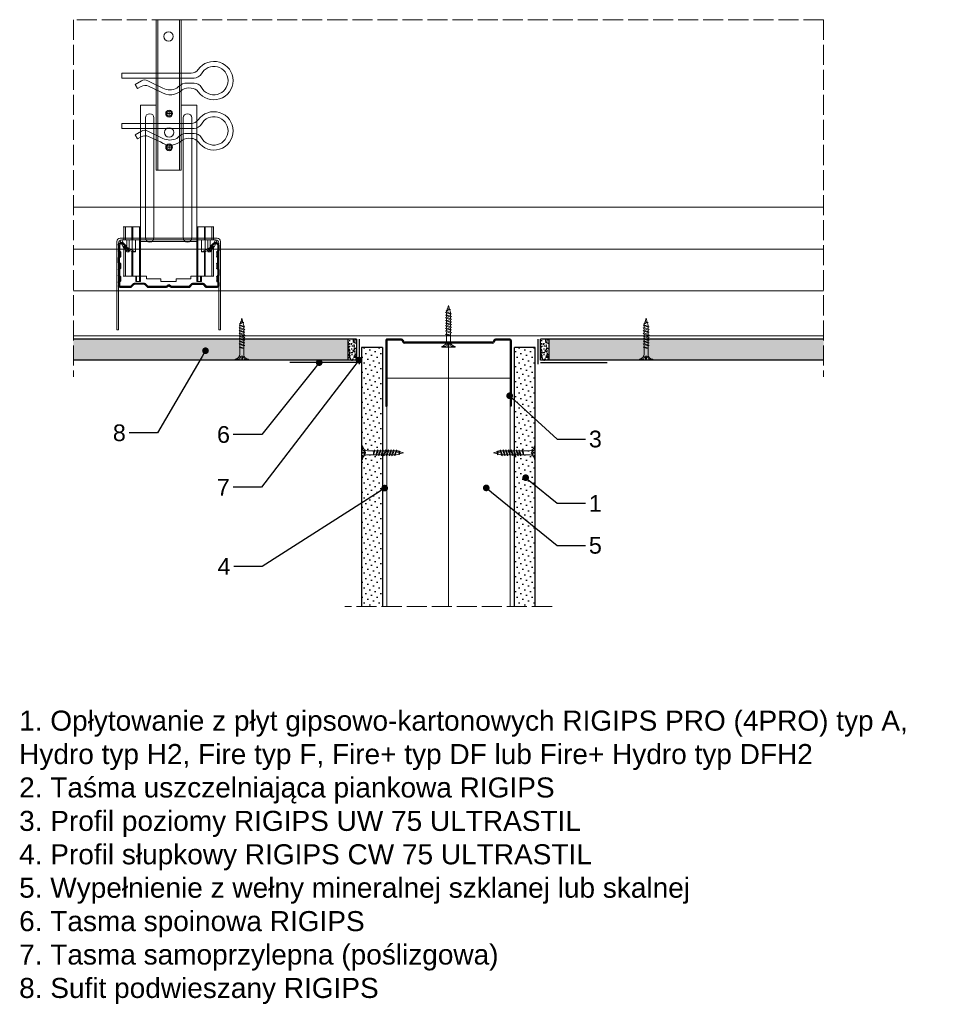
# Model space of a CAD drawing. Header units: millimetres. Extents: x -433 to 2665, y 556 to 2052.
# Tile 4 of 6: x 836 to 1387, y 1463 to 2052. Entities that reach past the tile are written whole.
import ezdxf
from ezdxf import colors
from ezdxf.entities.mleader import LeaderData, LeaderLine
from ezdxf.math import Vec2, Vec3

# ---------------------------------------------------------------- set-up
doc = ezdxf.new("R2010")
doc.units = ezdxf.units.MM
doc.linetypes.add('ACAD_ISO02W100', pattern=[15, 12, -3])
for name, color, linetype, lineweight in [('_ISOVER WELNA', 7, 'BATTING', 9), ('_RIGIPS AKCESORIA', 7, 'Continuous', 18), ('_RIGIPS G-K', 7, 'Continuous', 25), ('_RIGIPS PROFIL', 7, 'Continuous', 18), ('KRESKOWANIE', 7, 'Continuous', 9), ('PRZERYWANA', 7, 'ACAD_ISO02W100', 9)]:
    doc.layers.add(name, color=color, linetype=linetype, lineweight=lineweight)
doc.styles.get("Standard").update_dxf_attribs({"font": 'arial.ttf'})
doc.linetypes.add('BATTING', pattern='A,0.00254,-2.54,[134,ltypeshp.shx,S=2.54,R=0,X=-2.54,Y=0],-5.08,[134,ltypeshp.shx,S=2.54,R=180,X=2.54,Y=0],-2.54', length=10.16254)

# ---------------------------------------------------------------- blocks, each defined once
blk = doc.blocks.new('CD 60 ULTRASTIL')
h = blk.add_hatch()
h.set_pattern_fill('ANSI31', color=256, scale=0.3, style=0)
h.paths.add_polyline_path([(542.88, 684.5, -0.302776), (543.49, 684.5), (544.54, 683.79, 0.148069), (544.85, 683.7), (555.42, 683.7, 0.198912), (555.81, 683.86), (557.38, 685.44, -0.198912), (557.77, 685.6), (563.59, 685.6, -0.198912), (563.98, 685.44), (565.55, 683.86, 0.198912), (565.94, 683.7), (572.18, 683.7, 0.414214), (573.18, 684.7), (573.18, 686.74, 0.198912), (573.02, 687.12), (572.74, 687.4, -0.198912), (572.58, 687.79), (572.58, 689.87, -0.198912), (572.74, 690.26), (573.02, 690.54, 0.198912), (573.18, 690.93), (573.18, 694.47, 0.198912), (573.02, 694.86), (572.74, 695.14, -0.198912), (572.58, 695.53), (572.58, 697.61, -0.198912), (572.74, 698), (573.02, 698.28, 0.198912), (573.18, 698.67), (573.18, 701.47, 0.198912), (573.02, 701.86), (572.74, 702.14, -0.198912), (572.58, 702.53), (572.58, 704.61, -0.198912), (572.74, 705), (573.02, 705.28, 0.198912), (573.18, 705.67), (573.18, 708.9, 0.666128), (570.12, 710.18), (568.55, 708.63), (568.93, 708.24), (570.5, 709.79, -0.666128), (572.63, 708.9), (572.63, 705.9, -0.198912), (572.47, 705.51), (572.19, 705.23, 0.198912), (572.03, 704.84), (572.03, 702.3, 0.198912), (572.19, 701.91), (572.47, 701.63, -0.198912), (572.63, 701.25), (572.63, 698.9, -0.198912), (572.47, 698.51), (572.19, 698.23, 0.198912), (572.03, 697.84), (572.03, 695.3, 0.198912), (572.19, 694.91), (572.47, 694.63, -0.198912), (572.63, 694.25), (572.63, 691.16, -0.198912), (572.47, 690.77), (572.19, 690.49, 0.198912), (572.03, 690.1), (572.03, 687.56, 0.198912), (572.19, 687.17), (572.47, 686.9, -0.198912), (572.63, 686.51), (572.63, 684.7, -0.414214), (572.18, 684.25), (566.17, 684.25, -0.198912), (565.78, 684.41), (564.2, 685.99, 0.198912), (563.82, 686.15), (557.55, 686.15, 0.198912), (557.16, 685.99), (555.58, 684.41, -0.198912), (555.19, 684.25), (545.01, 684.25, -0.148069), (544.71, 684.34), (543.49, 685.16, 0.302776), (542.88, 685.16), (541.65, 684.34, -0.148069), (541.35, 684.25), (531.17, 684.25, -0.198912), (530.78, 684.41), (529.2, 685.99, 0.198912), (528.82, 686.15), (522.55, 686.15, 0.198912), (522.16, 685.99), (520.58, 684.41, -0.198912), (520.19, 684.25), (514.18, 684.25, -0.414214), (513.73, 684.7), (513.73, 686.51, -0.198912), (513.89, 686.9), (514.17, 687.17, 0.198912), (514.33, 687.56), (514.33, 690.1, 0.198912), (514.17, 690.49), (513.89, 690.77, -0.198912), (513.73, 691.16), (513.73, 694.25, -0.198912), (513.89, 694.63), (514.17, 694.91, 0.198912), (514.33, 695.3), (514.33, 697.84, 0.198912), (514.17, 698.23), (513.89, 698.51, -0.198912), (513.73, 698.9), (513.73, 701.25, -0.198912), (513.89, 701.63), (514.17, 701.91, 0.198912), (514.33, 702.3), (514.33, 704.84, 0.198912), (514.17, 705.23), (513.89, 705.51, -0.198912), (513.73, 705.9), (513.73, 708.9, -0.666128), (515.86, 709.79), (517.43, 708.24), (517.81, 708.63), (516.25, 710.18, 0.666128), (513.18, 708.9), (513.18, 705.67, 0.198912), (513.34, 705.28), (513.62, 705, -0.198912), (513.78, 704.61), (513.78, 702.53, -0.198912), (513.62, 702.14), (513.34, 701.86, 0.198912), (513.18, 701.47), (513.18, 698.67, 0.198912), (513.34, 698.28), (513.62, 698, -0.198912), (513.78, 697.61), (513.78, 695.53, -0.198912), (513.62, 695.14), (513.34, 694.86, 0.198912), (513.18, 694.47), (513.18, 690.93, 0.198912), (513.34, 690.54), (513.62, 690.26, -0.198912), (513.78, 689.87), (513.78, 687.79, -0.198912), (513.62, 687.4), (513.34, 687.12, 0.198912), (513.18, 686.74), (513.18, 684.7, 0.414214), (514.18, 683.7), (520.42, 683.7, 0.198912), (520.81, 683.86), (522.38, 685.44, -0.198912), (522.77, 685.6), (528.59, 685.6, -0.198912), (528.98, 685.44), (530.55, 683.86, 0.198912), (530.94, 683.7), (541.51, 683.7, 0.148069), (541.82, 683.79)])
for p, q in [((513.18, 708.9), (513.18, 705.67)), ((513.73, 708.9), (513.73, 705.9)), ((515.86, 709.79), (517.43, 708.24)), ((516.25, 710.18), (517.81, 708.63)), ((517.43, 708.24), (517.81, 708.63)), ((570.12, 710.18), (568.55, 708.63)), ((568.93, 708.24), (568.55, 708.63)), ((570.5, 709.79), (568.93, 708.24)), ((572.63, 708.9), (572.63, 705.9)), ((573.18, 708.9), (573.18, 705.67)), ((513.18, 698.67), (513.18, 701.47)), ((513.34, 705.28), (513.62, 705)), ((513.34, 701.86), (513.62, 702.14)), ((513.78, 704.61), (513.78, 702.53)), ((513.89, 705.51), (514.17, 705.23)), ((513.89, 701.63), (514.17, 701.91)), ((514.33, 704.84), (514.33, 702.3)), ((572.03, 704.84), (572.03, 702.3)), ((572.47, 705.51), (572.19, 705.23)), ((572.47, 701.63), (572.19, 701.91)), ((572.58, 704.61), (572.58, 702.53)), ((573.02, 705.28), (572.74, 705)), ((573.02, 701.86), (572.74, 702.14)), ((573.18, 698.67), (573.18, 701.47)), ((513.34, 698.28), (513.62, 698)), ((513.73, 698.9), (513.73, 701.25)), ((513.78, 697.61), (513.78, 695.53)), ((513.89, 698.51), (514.17, 698.23)), ((514.33, 697.84), (514.33, 695.3)), ((572.03, 697.84), (572.03, 695.3)), ((572.47, 698.51), (572.19, 698.23)), ((572.58, 697.61), (572.58, 695.53)), ((572.63, 698.9), (572.63, 701.25)), ((573.02, 698.28), (572.74, 698)), ((513.18, 694.47), (513.18, 690.93)), ((513.34, 694.86), (513.62, 695.14)), ((513.34, 690.54), (513.62, 690.26)), ((513.73, 694.25), (513.73, 691.16)), ((513.78, 689.87), (513.78, 687.79)), ((513.89, 694.63), (514.17, 694.91)), ((513.89, 690.77), (514.17, 690.49)), ((514.33, 690.1), (514.33, 687.56)), ((572.03, 690.1), (572.03, 687.56)), ((572.47, 694.63), (572.19, 694.91)), ((572.47, 690.77), (572.19, 690.49)), ((572.58, 689.87), (572.58, 687.79)), ((572.63, 694.25), (572.63, 691.16)), ((573.02, 694.86), (572.74, 695.14)), ((573.02, 690.54), (572.74, 690.26)), ((573.18, 694.47), (573.18, 690.93)), ((513.18, 686.74), (513.18, 684.7)), ((513.34, 687.12), (513.62, 687.4)), ((513.73, 686.51), (513.73, 684.7)), ((513.89, 686.9), (514.17, 687.17)), ((514.18, 684.25), (520.19, 684.25)), ((520.58, 684.41), (522.16, 685.99)), ((520.81, 683.86), (522.38, 685.44)), ((522.55, 686.15), (528.82, 686.15)), ((528.59, 685.6), (522.77, 685.6)), ((530.55, 683.86), (528.98, 685.44)), ((530.78, 684.41), (529.2, 685.99)), ((531.17, 684.25), (541.35, 684.25)), ((541.65, 684.34), (542.88, 685.16)), ((541.82, 683.79), (542.88, 684.5)), ((544.71, 684.34), (543.49, 685.16)), ((544.54, 683.79), (543.49, 684.5)), ((545.01, 684.25), (555.19, 684.25)), ((555.58, 684.41), (557.16, 685.99)), ((555.81, 683.86), (557.38, 685.44)), ((557.55, 686.15), (563.82, 686.15)), ((557.77, 685.6), (563.59, 685.6)), ((565.55, 683.86), (563.98, 685.44)), ((565.78, 684.41), (564.2, 685.99)), ((566.17, 684.25), (572.18, 684.25)), ((572.47, 686.9), (572.19, 687.17)), ((572.63, 686.51), (572.63, 684.7)), ((573.02, 687.12), (572.74, 687.4)), ((573.18, 686.74), (573.18, 684.7)), ((514.18, 683.7), (520.42, 683.7)), ((530.94, 683.7), (541.51, 683.7)), ((544.85, 683.7), (555.42, 683.7)), ((565.94, 683.7), (572.18, 683.7))]:
    blk.add_line(p, q)
for centre, radius, start, end in [((514.98, 708.9), 1.8, 45.32514, 180), ((514.98, 708.9), 1.25, 45.32514, 180), ((571.38, 708.9), 1.8, 360, 134.67486), ((571.38, 708.9), 1.25, 360, 134.67486), ((513.73, 705.67), 0.55, 180, 225), ((513.73, 701.47), 0.55, 135, 180), ((513.23, 704.61), 0.55, 0, 45), ((513.23, 702.53), 0.55, 315, 0), ((514.28, 705.9), 0.55, 180, 225), ((514.28, 701.25), 0.55, 135, 180), ((513.78, 704.84), 0.55, 0, 45), ((513.78, 702.3), 0.55, 315, 0), ((572.58, 704.84), 0.55, 135, 180), ((572.58, 702.3), 0.55, 180, 225), ((572.08, 705.9), 0.55, 315, 0), ((572.08, 701.25), 0.55, 0, 45), ((573.13, 704.61), 0.55, 135, 180), ((573.13, 702.53), 0.55, 180, 225), ((572.63, 705.67), 0.55, 315, 0), ((572.63, 701.47), 0.55, 0, 45), ((513.73, 698.67), 0.55, 180, 225), ((513.23, 697.61), 0.55, 360, 45), ((514.28, 698.9), 0.55, 180, 225), ((513.78, 697.84), 0.55, 0, 45), ((572.58, 697.84), 0.55, 135, 180), ((572.08, 698.9), 0.55, 315, 0), ((573.13, 697.61), 0.55, 135, 180), ((572.63, 698.67), 0.55, 315, 0), ((513.73, 694.47), 0.55, 135, 180), ((513.73, 690.93), 0.55, 180, 225), ((513.23, 695.53), 0.55, 315, 0), ((513.23, 689.87), 0.55, 0, 45), ((514.28, 694.25), 0.55, 135, 180), ((514.28, 691.16), 0.55, 180, 225), ((513.78, 695.3), 0.55, 315, 0), ((513.78, 690.1), 0.55, 360, 45), ((572.58, 695.3), 0.55, 180, 225), ((572.58, 690.1), 0.55, 135, 180), ((572.08, 694.25), 0.55, 0, 45), ((572.08, 691.16), 0.55, 315, 0), ((573.13, 695.53), 0.55, 180, 225), ((573.13, 689.87), 0.55, 135, 180), ((572.63, 694.47), 0.55, 0, 45), ((572.63, 690.93), 0.55, 315, 0), ((513.73, 686.74), 0.55, 135, 180), ((514.18, 684.7), 1, 180, 270), ((513.23, 687.79), 0.55, 315, 0), ((514.28, 686.51), 0.55, 135, 180), ((514.18, 684.7), 0.45, 180, 270), ((513.78, 687.56), 0.55, 315, 360), ((520.19, 684.8), 0.55, 270, 315), ((520.42, 684.25), 0.55, 270, 315), ((522.55, 685.6), 0.55, 90, 135), ((522.77, 685.05), 0.55, 90, 135), ((528.59, 685.05), 0.55, 45, 90), ((528.82, 685.6), 0.55, 45, 90), ((530.94, 684.25), 0.55, 225, 270), ((531.17, 684.8), 0.55, 225, 270), ((541.35, 684.8), 0.55, 270, 303.69007), ((541.51, 684.25), 0.55, 270, 303.69007), ((543.18, 684.7), 0.55, 56.30993, 123.69007), ((543.18, 684.04), 0.55, 56.30993, 123.69007), ((544.85, 684.25), 0.55, 236.30993, 270), ((545.01, 684.8), 0.55, 236.30993, 270), ((555.19, 684.8), 0.55, 270, 315), ((555.42, 684.25), 0.55, 270, 315), ((557.55, 685.6), 0.55, 90, 135), ((557.77, 685.05), 0.55, 90, 135), ((563.59, 685.05), 0.55, 45, 90), ((563.82, 685.6), 0.55, 45, 90), ((565.94, 684.25), 0.55, 225, 270), ((566.17, 684.8), 0.55, 225, 270), ((572.58, 687.56), 0.55, 180, 225), ((572.18, 684.7), 1, 270, 0), ((572.18, 684.7), 1, 270, 360), ((572.18, 684.7), 0.45, 270, 360), ((572.08, 686.51), 0.55, 360, 45), ((573.13, 687.79), 0.55, 180, 225), ((572.63, 686.74), 0.55, 360, 45)]:
    blk.add_arc(centre, radius, start, end)
blk = doc.blocks.new('wieszak noniuszowy widok')
for p, q in [((367.75, 93.63), (382.75, 93.63)), ((367.75, 3.63), (367.75, 93.63)), ((368.75, 3.63), (368.75, 93.63)), ((381.75, 3.63), (381.75, 93.63)), ((382.75, 3.63), (382.75, 93.63)), ((367.75, 42.47), (358.34, 42.47)), ((358.34, -30.29), (358.34, 42.47)), ((392.15, 42.47), (382.75, 42.47)), ((392.15, 42.47), (392.15, -30.29)), ((392.15, 42.47), (392.15, -30.29)), ((372.87, 37.38), (376.99, 37.38)), ((374.93, 39.42), (374.93, 35.32)), ((361.34, -36.95), (361.34, 34.79)), ((361.34, 34.79), (361.34, -36.95)), ((366.47, 34.79), (366.47, -36.95)), ((366.47, -36.95), (366.47, 34.79)), ((384.02, -36.95), (384.02, 34.79)), ((384.02, 34.79), (384.02, -36.95)), ((389.14, 34.79), (389.14, -36.95)), ((389.14, 34.79), (389.14, -36.95)), ((374.93, 19.27), (374.93, 15.17)), ((372.87, 17.23), (376.99, 17.23)), ((367.75, 3.63), (382.75, 3.63)), ((348.22, -30.29), (358.37, -30.29)), ((348.44, -30.29), (348.44, -38.17)), ((349.43, -30.29), (349.43, -38.17)), ((353.28, -30.29), (353.28, -38.17)), ((353.8, -30.29), (353.8, -38.17)), ((357.85, -30.29), (357.85, -63.08)), ((358.37, -30.29), (358.37, -63.08)), ((392.13, -30.29), (392.13, -63.08)), ((392.15, -30.29), (392.15, -60.01)), ((392.15, -30.29), (392.15, -60.01)), ((402.37, -30.29), (392.16, -30.29)), ((392.64, -30.29), (392.64, -63.08)), ((396.7, -30.29), (396.7, -38.17)), ((397.21, -30.29), (397.21, -38.17)), ((401.07, -30.29), (401.07, -38.17)), ((402.06, -30.29), (402.06, -38.17)), ((348.13, -38.17), (355.47, -38.17)), ((350.32, -38.17), (350.32, -45.34)), ((351.68, -45.34), (351.68, -38.17)), ((353.44, -45.34), (353.44, -38.17)), ((355.47, -38.17), (355.47, -45.34)), ((395.03, -45.34), (395.03, -38.17)), ((395.03, -38.17), (402.39, -38.17)), ((397.05, -38.17), (397.05, -45.34)), ((398.82, -38.17), (398.82, -45.34)), ((400.18, -45.34), (400.18, -38.17)), ((348.11, -42.32), (348.14, -42.29)), ((348.11, -42.37), (348.11, -42.32)), ((348.12, -42.43), (348.11, -42.37)), ((348.15, -42.51), (348.12, -42.43)), ((348.14, -42.29), (348.17, -42.28)), ((348.19, -42.61), (348.15, -42.51)), ((348.17, -42.28), (348.23, -42.28)), ((349.22, -42.28), (348.19, -42.28)), ((348.26, -42.72), (348.19, -42.61)), ((348.23, -42.28), (348.31, -42.3)), ((348.34, -42.84), (348.26, -42.72)), ((348.31, -42.3), (348.41, -42.34)), ((348.45, -43), (348.34, -42.84)), ((348.41, -42.34), (348.53, -42.39)), ((348.44, -42.99), (348.44, -60.01)), ((348.58, -43.18), (348.45, -43)), ((349.57, -43.07), (348.5, -43.07)), ((348.53, -42.39), (348.66, -42.46)), ((348.72, -43.37), (348.58, -43.18)), ((348.66, -42.46), (348.81, -42.54)), ((348.89, -43.59), (348.72, -43.37)), ((348.81, -42.54), (348.96, -42.63)), ((349.08, -43.83), (348.89, -43.59)), ((348.96, -42.63), (349.14, -42.73)), ((349.28, -44.08), (349.08, -43.83)), ((349.15, -42.29), (349.13, -42.32)), ((349.13, -42.32), (349.13, -42.36)), ((349.13, -42.36), (349.14, -42.41)), ((349.14, -42.41), (349.16, -42.47)), ((349.14, -42.73), (349.38, -42.88)), ((349.18, -42.28), (349.15, -42.29)), ((349.16, -42.47), (349.19, -42.54)), ((349.22, -42.28), (349.18, -42.28)), ((349.19, -42.54), (349.24, -42.62)), ((349.28, -42.28), (349.22, -42.28)), ((349.24, -42.62), (349.3, -42.71)), ((349.34, -42.29), (349.28, -42.28)), ((349.49, -44.34), (349.28, -44.08)), ((349.3, -42.71), (349.44, -42.91)), ((349.43, -42.32), (349.34, -42.29)), ((349.38, -42.88), (349.66, -43.05)), ((349.52, -42.35), (349.43, -42.32)), ((349.43, -42.9), (349.43, -60.01)), ((349.44, -42.91), (349.55, -43.05)), ((349.72, -44.62), (349.49, -44.34)), ((349.62, -42.4), (349.52, -42.35)), ((349.55, -43.05), (349.68, -43.2)), ((349.74, -42.46), (349.62, -42.4)), ((349.66, -43.05), (349.96, -43.25)), ((350.92, -43.07), (349.68, -43.07)), ((349.68, -43.2), (349.82, -43.37)), ((350.01, -44.98), (349.72, -44.62)), ((349.88, -42.52), (349.74, -42.46)), ((349.82, -43.37), (349.98, -43.56)), ((350.03, -42.6), (349.88, -42.52)), ((349.96, -43.25), (350.28, -43.46)), ((349.98, -43.56), (350.15, -43.76)), ((350.32, -45.34), (350.01, -44.98)), ((350.2, -42.69), (350.03, -42.6)), ((350.15, -43.76), (350.34, -43.96)), ((350.38, -42.79), (350.2, -42.69)), ((350.28, -43.46), (350.63, -43.68)), ((351.68, -45.34), (350.32, -45.34)), ((350.34, -43.96), (350.54, -44.17)), ((350.58, -42.89), (350.38, -42.79)), ((350.54, -44.17), (350.75, -44.4)), ((350.78, -43), (350.58, -42.89)), ((350.63, -43.68), (350.99, -43.91)), ((350.75, -44.4), (350.97, -44.63)), ((351, -43.12), (350.78, -43)), ((350.97, -44.63), (351.19, -44.86)), ((350.99, -43.91), (351.36, -44.14)), ((351.23, -43.25), (351, -43.12)), ((351.19, -44.86), (351.43, -45.11)), ((351.48, -43.37), (351.23, -43.25)), ((351.36, -44.14), (351.74, -44.37)), ((351.43, -45.11), (351.68, -45.34)), ((351.99, -43.64), (351.48, -43.37)), ((351.74, -44.37), (352.07, -44.57)), ((352.52, -43.92), (351.99, -43.64)), ((352.07, -44.57), (352.41, -44.78)), ((352.41, -44.78), (352.77, -44.98)), ((353.08, -44.19), (352.52, -43.92)), ((352.77, -44.98), (353.14, -45.18)), ((353.43, -44.35), (353.08, -44.19)), ((353.14, -45.18), (353.28, -45.26)), ((353.28, -45.26), (353.36, -45.3)), ((353.28, -45.26), (353.28, -60.01)), ((353.36, -45.3), (353.44, -45.34)), ((353.8, -44.52), (353.43, -44.35)), ((355.47, -45.34), (353.44, -45.34)), ((354.66, -44.92), (353.8, -44.52)), ((353.8, -44.52), (353.8, -60.01)), ((355.47, -45.34), (354.66, -44.92)), ((395.84, -44.92), (395.03, -45.34)), ((395.03, -45.34), (397.05, -45.34)), ((396.7, -44.52), (395.84, -44.92)), ((397.07, -44.35), (396.7, -44.52)), ((396.7, -44.52), (396.7, -60.01)), ((397.05, -45.34), (397.13, -45.3)), ((397.42, -44.19), (397.07, -44.35)), ((397.13, -45.3), (397.21, -45.26)), ((397.21, -45.26), (397.36, -45.18)), ((397.21, -45.26), (397.21, -60.01)), ((397.36, -45.18), (397.73, -44.98)), ((397.98, -43.92), (397.42, -44.19)), ((397.73, -44.98), (398.09, -44.78)), ((398.51, -43.64), (397.98, -43.92)), ((398.09, -44.78), (398.43, -44.57)), ((398.43, -44.57), (398.76, -44.37)), ((399.02, -43.37), (398.51, -43.64)), ((398.76, -44.37), (399.13, -44.14)), ((398.82, -45.34), (399.07, -45.11)), ((398.82, -45.34), (400.18, -45.34)), ((399.26, -43.25), (399.02, -43.37)), ((399.07, -45.11), (399.3, -44.86)), ((399.13, -44.14), (399.51, -43.91)), ((399.49, -43.12), (399.26, -43.25)), ((399.3, -44.86), (399.53, -44.63)), ((399.71, -43), (399.49, -43.12)), ((399.51, -43.91), (399.87, -43.68)), ((399.53, -44.63), (399.74, -44.4)), ((399.58, -43.07), (400.82, -43.07)), ((399.92, -42.89), (399.71, -43)), ((399.74, -44.4), (399.96, -44.17)), ((399.87, -43.68), (400.21, -43.46)), ((400.12, -42.79), (399.92, -42.89)), ((399.96, -44.17), (400.16, -43.96)), ((400.3, -42.69), (400.12, -42.79)), ((400.16, -43.96), (400.35, -43.76)), ((400.49, -44.98), (400.18, -45.34)), ((400.21, -43.46), (400.54, -43.25)), ((400.46, -42.6), (400.3, -42.69)), ((400.35, -43.76), (400.52, -43.56)), ((400.62, -42.52), (400.46, -42.6)), ((400.78, -44.62), (400.49, -44.98)), ((400.52, -43.56), (400.68, -43.37)), ((400.54, -43.25), (400.84, -43.05)), ((400.76, -42.46), (400.62, -42.52)), ((400.68, -43.37), (400.82, -43.2)), ((400.88, -42.4), (400.76, -42.46)), ((401.01, -44.34), (400.78, -44.62)), ((400.82, -43.2), (400.95, -43.05)), ((400.84, -43.05), (401.12, -42.88)), ((400.98, -42.35), (400.88, -42.4)), ((400.93, -43.07), (402, -43.07)), ((400.95, -43.05), (401.06, -42.91)), ((401.07, -42.32), (400.98, -42.35)), ((401.22, -44.08), (401.01, -44.34)), ((401.06, -42.91), (401.2, -42.71)), ((401.15, -42.29), (401.07, -42.32)), ((401.07, -42.9), (401.07, -60.01)), ((401.12, -42.88), (401.36, -42.73)), ((401.22, -42.28), (401.15, -42.29)), ((401.2, -42.71), (401.26, -42.62)), ((401.27, -42.28), (401.22, -42.28)), ((401.42, -43.83), (401.22, -44.08)), ((401.26, -42.62), (401.3, -42.54)), ((401.32, -42.28), (401.27, -42.28)), ((401.27, -42.28), (402.31, -42.28)), ((401.3, -42.54), (401.34, -42.47)), ((401.35, -42.29), (401.32, -42.28)), ((401.34, -42.47), (401.36, -42.41)), ((401.36, -42.32), (401.35, -42.29)), ((401.37, -42.36), (401.36, -42.32)), ((401.36, -42.41), (401.37, -42.36)), ((401.36, -42.73), (401.54, -42.63)), ((401.61, -43.59), (401.42, -43.83)), ((401.54, -42.63), (401.69, -42.54)), ((401.77, -43.37), (401.61, -43.59)), ((401.69, -42.54), (401.84, -42.46)), ((401.92, -43.18), (401.77, -43.37)), ((401.84, -42.46), (401.97, -42.39)), ((402.05, -43), (401.92, -43.18)), ((401.97, -42.39), (402.09, -42.34)), ((402.16, -42.84), (402.05, -43)), ((402.06, -42.99), (402.06, -60.01)), ((402.09, -42.34), (402.18, -42.3)), ((402.24, -42.72), (402.16, -42.84)), ((402.18, -42.3), (402.26, -42.28)), ((402.3, -42.61), (402.24, -42.72)), ((402.26, -42.28), (402.33, -42.28)), ((402.35, -42.51), (402.3, -42.61)), ((402.33, -42.28), (402.36, -42.29)), ((402.38, -42.43), (402.35, -42.51)), ((402.36, -42.29), (402.39, -42.32)), ((402.39, -42.37), (402.38, -42.43)), ((402.39, -42.32), (402.39, -42.37)), ((348.11, -60.01), (361.93, -60.01)), ((355.57, -63.08), (355.57, -60.01)), ((357.85, -63.08), (355.57, -63.08)), ((356.08, -63.08), (355.57, -63.08)), ((356.08, -60.01), (356.08, -63.08)), ((356.08, -63.08), (358.37, -63.08)), ((358.37, -63.08), (357.85, -63.08)), ((361.93, -60.01), (361.93, -61.55)), ((361.93, -60.01), (361.93, -61.55)), ((370.64, -61.55), (361.93, -61.55)), ((370.64, -61.55), (370.64, -63.08)), ((370.64, -61.55), (370.64, -63.08)), ((379.86, -63.08), (370.64, -63.08)), ((370.64, -63.08), (379.86, -63.08)), ((388.57, -61.55), (379.86, -61.55)), ((379.86, -61.55), (379.86, -63.08)), ((379.86, -61.55), (379.86, -63.08)), ((388.57, -60.01), (388.57, -61.55)), ((402.39, -60.01), (388.57, -60.01)), ((388.57, -60.01), (388.57, -61.55)), ((392.13, -63.08), (394.42, -63.08)), ((392.64, -63.08), (392.13, -63.08)), ((394.93, -63.08), (392.64, -63.08)), ((394.42, -63.08), (394.42, -60.01)), ((394.93, -63.08), (394.42, -63.08)), ((394.93, -60.01), (394.93, -63.08))]:
    blk.add_line(p, q)
for centre, radius in [((375.25, 83.63), 2.81), ((374.93, 37.38), 2.06), ((374.93, 37.38), 1.46), ((374.93, 26.11), 2.81), ((374.93, 17.23), 2.06), ((374.93, 17.23), 1.46)]:
    blk.add_circle(centre, radius)
for centre, start, end in [((363.91, 34.79), 0, 180), ((386.58, 34.79), 0, 180), ((363.91, -36.95), 180, 0), ((386.58, -36.95), 180, 0)]:
    blk.add_arc(centre, 2.56, start, end)
blk = doc.blocks.new('klamra')
at = {"layer": '_RIGIPS AKCESORIA'}
for p, q in [((6828.19, 2764.92), (6828.19, 2806.53)), ((6831.19, 2764.92), (6831.19, 2808.19)), ((6834.19, 2802.92), (6834.19, 2808.19)), ((6832.87, 2780.55), (6837.19, 2789.57)), ((6839.31, 2788.09), (6836.06, 2780.95)), ((6832.86, 2776.63), (6835, 2772.92)), ((6836.19, 2776.54), (6837.38, 2774.29)), ((6835, 2772.92), (6837.38, 2774.29)), ((6831.19, 2764.92), (6828.19, 2764.92))]:
    blk.add_line(p, q, dxfattribs=at)
for centre, radius, start, end in [((6832.69, 2820.02), 11.5, 305.1527, 234.8473), ((6832.69, 2820.02), 8.5, 298.7822, 241.2178), ((6826.19, 2808.19), 5, 0, 61.2178), ((6839.19, 2808.19), 5, 118.7822, 180), ((6823.19, 2806.53), 5, 0, 54.8473), ((6845.23, 2805.18), 8.16, 170.44363, 210.28469), ((6842.19, 2806.53), 5, 125.1527, 180), ((6843.93, 2805.32), 10.09, 195.26529, 228.13081), ((6831.19, 2793.92), 10, 324.31316, 45.573), ((6829.23, 2793.69), 8.97, 332.63871, 27.36129), ((6835.87, 2778.58), 3.59, 146.84138, 212.97155), ((6840.61, 2778.88), 5, 155.51094, 207.86223)]:
    blk.add_arc(centre, radius, start, end, dxfattribs=at)
blk = doc.blocks.new('TN 25')
at = {"layer": '_RIGIPS AKCESORIA'}
for p, q in [((0, -0.84), (0, 7.16)), ((0, 7.16), (0.46, 7.16)), ((0.46, 7.16), (0.46, 4.78)), ((0.46, 4.78), (0, 4.78)), ((0, 3.5), (1.77, 3.5)), ((0, 2.83), (1.77, 2.83)), ((0.46, 1.64), (0, 1.64)), ((0.46, -0.84), (0.46, 1.64)), ((1.77, 3.5), (1.77, 4.2)), ((1.77, 2.83), (1.77, 2.18)), ((3.02, 4.46), (8.47, 4.46)), ((7.49, 2.01), (3.55, 2.01)), ((7.12, 4.46), (7.12, 3.18)), ((8.03, 2.01), (7.12, 4.46)), ((7.12, 3.18), (7.65, 1.53)), ((7.65, 1.53), (8.03, 2.01)), ((9.41, 2.01), (8.03, 2.01)), ((8.47, 4.46), (8.79, 5)), ((9.61, 1.51), (8.47, 4.46)), ((8.79, 5), (9.93, 2.01)), ((9, 4.46), (10.1, 4.46)), ((9.93, 2.01), (9.61, 1.51)), ((11.04, 2.01), (9.93, 2.01)), ((10.1, 4.46), (10.41, 5)), ((11.23, 1.51), (10.1, 4.46)), ((10.41, 5), (11.56, 2.01)), ((10.62, 4.46), (11.67, 4.46)), ((11.56, 2.01), (11.23, 1.51)), ((12.61, 2.01), (11.56, 2.01)), ((11.67, 4.46), (11.99, 5)), ((12.81, 1.51), (11.67, 4.46)), ((11.99, 5), (13.14, 2.01)), ((12.2, 4.46), (13.21, 4.46)), ((13.14, 2.01), (12.81, 1.51)), ((14.15, 2.01), (13.14, 2.01)), ((13.21, 4.46), (13.52, 5)), ((14.34, 1.51), (13.21, 4.46)), ((13.52, 5), (14.67, 2.01)), ((13.73, 4.46), (14.8, 4.46)), ((14.67, 2.01), (14.34, 1.51)), ((15.74, 2.01), (14.67, 2.01)), ((14.8, 4.46), (15.12, 5)), ((15.94, 1.51), (14.8, 4.46)), ((15.12, 5), (16.26, 2.01)), ((15.33, 4.46), (16.42, 4.46)), ((16.26, 2.01), (15.94, 1.51)), ((17.36, 2.01), (16.26, 2.01)), ((16.42, 4.46), (16.73, 5)), ((17.55, 1.51), (16.42, 4.46)), ((16.73, 5), (17.88, 2.01)), ((16.94, 4.46), (17.99, 4.46)), ((17.88, 2.01), (17.55, 1.51)), ((18.93, 2.01), (17.88, 2.01)), ((17.99, 4.46), (18.31, 5)), ((19.13, 1.51), (17.99, 4.46)), ((18.31, 5), (19.45, 2.01)), ((18.52, 4.46), (19.68, 4.46)), ((19.45, 2.01), (19.13, 1.51)), ((19.45, 2.01), (20.62, 2.01)), ((19.68, 4.46), (20, 5)), ((20.82, 1.51), (19.68, 4.46)), ((20, 5), (21.14, 2.01)), ((20.21, 4.46), (20.7, 4.46)), ((20.7, 4.46), (22.28, 3.98)), ((21.14, 2.01), (20.82, 1.51)), ((21.14, 2.01), (21.81, 2.12)), ((21.85, 1.83), (21.67, 3.28)), ((21.67, 3.28), (22.14, 2.4)), ((22.14, 2.4), (21.85, 1.83)), ((22.7, 2.36), (22.14, 2.4)), ((22.28, 3.98), (22.56, 4.37)), ((22.7, 2.36), (22.28, 3.98)), ((22.56, 4.37), (23.03, 2.71)), ((23.03, 2.71), (22.7, 2.36)), ((22.71, 3.85), (25, 3.24)), ((25, 3.24), (23.03, 2.71)), ((0, -0.84), (0.46, -0.84))]:
    blk.add_line(p, q, dxfattribs=at)
for centre, major_axis, ratio, start_param, end_param in [((3.09, 7.67), (0.17, 3.2), 0.826134, 1.773653, 3.180586), ((-0.04, 0.9), (0, 3.93), 0.848176, -0.720942, -0.151112), ((3.37, -1.57), (0.28, 3.57), 0.832181, 0.035984, 1.430787), ((-2.73, 15.91), (0, 14.76), 0.848176, 3.399396, 3.475072), ((0.59, 4.62), (0, 2.81), 0.848176, 3.475072, 3.862535), ((1.66, 3.18), (0, 0.895), 0.848176, -1.552777, -0.720942), ((1.66, 3.18), (0, 0.895), 0.848176, 3.862535, 4.730408)]:
    blk.add_ellipse(centre, major_axis=major_axis, ratio=ratio, start_param=start_param, end_param=end_param, dxfattribs=at)
blk = doc.blocks.new('Lacznik krzyzowy (widok1)')
at = {"layer": '_RIGIPS AKCESORIA', "extrusion": (0, 0, -1)}
for p, q in [((0, 36.5), (0, 89.5)), ((1, 88.5), (1, 36.5)), ((2, 91.5), (60, 91.5)), ((2.08, 90.11), (3, 90.5)), ((3.61, 86.42), (2.08, 90.11)), ((3, 90.5), (4.53, 86.8)), ((14, 89.5, 30), (14, 90.5, 30)), ((48, 89.5, 30), (14, 89.5, 30)), ((48, 90.5, 30), (48, 89.5, 30)), ((57.47, 86.8), (59, 90.5)), ((59.92, 90.11), (58.39, 86.42)), ((59, 90.5), (59.92, 90.11)), ((61, 36.5), (61, 88.5)), ((62, 89.5), (62, 36.5)), ((4.53, 86.8), (3.61, 86.42)), ((58.39, 86.42), (57.47, 86.8)), ((1, 36.5), (0, 36.5)), ((62, 36.5), (61, 36.5))]:
    blk.add_line(p, q, dxfattribs=at)
at = {"layer": '_RIGIPS AKCESORIA'}
blk.add_line((59, 90.5), (3, 90.5), dxfattribs=at)
at = {"layer": '_RIGIPS AKCESORIA', "extrusion": (0, 0, -1)}
for centre, start, end in [((-2, 89.5), 0, 90), ((-3, 88.5), 0, 90), ((-3, 88.5), 0, 90), ((-59, 88.5), 90, 180), ((-59, 88.5), 90, 180), ((-60, 89.5), 90, 180)]:
    blk.add_arc(centre, 2, start, end, dxfattribs=at)
blk = doc.blocks.new('UW 75 ULTRASTIL')
h = blk.add_hatch()
h.set_pattern_fill('ANSI31', color=256, scale=0.5, style=0)
h.paths.add_polyline_path([(-11.93, 0.56), (-11.6, 1.24, -0.286951), (-10.7, 1.8), (10.18, 1.8), (41.3, 1.8, -0.286951), (42.2, 1.24), (42.53, 0.56, 0.286951), (43.43, 0), (52, 0, 0.414214), (52.8, 0.8), (52.8, 40), (52.25, 40), (52.25, 0.8, -0.414214), (52, 0.55), (43.77, 0.55, -0.286951), (42.87, 1.11), (42.54, 1.79, 0.286951), (41.64, 2.35), (-11.04, 2.35, 0.286951), (-11.94, 1.79), (-12.27, 1.11, -0.286951), (-13.17, 0.55), (-21.4, 0.55, -0.414214), (-21.65, 0.8), (-21.65, 40), (-22.2, 40), (-22.2, 0.8, 0.414214), (-21.4, 0), (-12.83, 0, 0.286951)])
for p, q in [((-22.2, 0.8), (-22.2, 40)), ((-22.2, 40), (-21.65, 40)), ((-21.65, 0.8), (-21.65, 40)), ((52.25, 0.8), (52.25, 40)), ((52.8, 40), (52.25, 40)), ((52.8, 0.8), (52.8, 40)), ((-21.4, 0.55), (-13.17, 0.55)), ((-21.4, 0), (-12.83, 0)), ((-12.27, 1.11), (-11.94, 1.79)), ((-11.93, 0.56), (-11.6, 1.24)), ((-11.04, 2.35), (41.64, 2.35)), ((-10.7, 1.8), (41.3, 1.8)), ((42.53, 0.56), (42.2, 1.24)), ((42.87, 1.11), (42.54, 1.79)), ((43.43, 0), (52, 0)), ((43.77, 0.55), (52, 0.55))]:
    blk.add_line(p, q)
for centre, radius, start, end in [((-21.4, 0.8), 0.8, 180, 270), ((-21.4, 0.8), 0.25, 180, 270), ((-13.17, 1.55), 1, 270, 334.04349), ((-12.83, 1), 1, 270, 334.04349), ((-11.04, 1.35), 1, 90, 154.04349), ((-10.7, 0.8), 1, 90, 154.04349), ((41.3, 0.8), 1, 25.95651, 90), ((41.64, 1.35), 1, 25.95651, 90), ((43.43, 1), 1, 205.95651, 270), ((43.77, 1.55), 1, 205.95651, 270), ((52, 0.8), 0.8, 270, 0), ((52, 0.8), 0.25, 270, 0)]:
    blk.add_arc(centre, radius, start, end)
blk = doc.blocks.new('_Dot')
at = {"color": 0, "linetype": 'ByBlock', "lineweight": -2}
blk.add_line((-0.5, 0), (-1, 0), dxfattribs=at)
at = {"color": 0, "linetype": 'ByBlock', "const_width": 0.5}
blk.add_lwpolyline([(-0.25, 0, 1), (0.25, 0, 1)], format="xyb", close=True, dxfattribs=at)

msp = doc.modelspace()

# ---------------------------------------------------------------- hatches: boundary and pattern name
at = {"layer": '_RIGIPS G-K'}
h = msp.add_hatch(dxfattribs=at)
h.set_pattern_fill('AR-SAND', color=256, scale=0.05, angle=270, style=0)
h.set_pattern_definition([(307.5, (-401.4821, 3511.0327), (2.4470662, 0.0800016), [0, -1.9304, 0, -2.159, 0, -2.06375]), (277.5, (-401.482, 3511.0327), (3.5841255, -2.2476164), [0, -1.0414, 0, -1.7399, 0, -0.66675]), (237.5, (-401.4821, 3512.5948), (0.007186, -3.9549619), [0, -0.635, 0, -2.286, 0, -2.9845]), (227.5, (-401.482, 3512.5948), (1.1146466, -3.817782), [0, -0.3175, 0, -1.4986, 0, -1.7145])])
h.paths.add_polyline_path([(1037.65, 1848.26), (1037.65, 1860.76), (1032.65, 1860.76), (1032.65, 1848.26)])
h = msp.add_hatch(dxfattribs=at)
h.set_pattern_fill('AR-SAND', color=256, scale=0.05, angle=270, style=0)
h.set_pattern_definition([(307.5, (-286.4821, 3511.0327), (2.4470662, 0.0800016), [0, -1.9304, 0, -2.159, 0, -2.06375]), (277.5, (-286.482, 3511.0327), (3.5841255, -2.2476164), [0, -1.0414, 0, -1.7399, 0, -0.66675]), (237.5, (-286.4821, 3512.5948), (0.007186, -3.9549619), [0, -0.635, 0, -2.286, 0, -2.9845]), (227.5, (-286.482, 3512.5948), (1.1146466, -3.817782), [0, -0.3175, 0, -1.4986, 0, -1.7145])])
h.paths.add_polyline_path([(1152.65, 1848.26), (1152.65, 1860.76), (1147.65, 1860.76), (1147.65, 1848.26)])
h = msp.add_hatch(dxfattribs=at)
h.set_pattern_fill('DOTS', color=256, scale=2, angle=225, style=0)
h.set_pattern_definition([(225, (-1511.6283, 536.629), (1.122532, -3.367596), [0, -3.175])])
h.paths.add_polyline_path([(1053.15, 1855.76), (1040.65, 1855.76), (1040.65, 1700.76), (1053.15, 1700.76)])
h = msp.add_hatch(dxfattribs=at)
h.set_pattern_fill('DOTS', color=256, scale=2, angle=225, style=0)
h.set_pattern_definition([(225, (-1508.6283, 536.629), (1.122532, -3.367596), [0, -3.175])])
h.paths.add_polyline_path([(1144.65, 1855.76), (1132.15, 1855.76), (1132.15, 1700.76), (1144.65, 1700.76)])
at = {"layer": 'KRESKOWANIE'}
h = msp.add_hatch(dxfattribs=at)
h.set_pattern_fill('DOTS', color=256, scale=2, angle=225, style=0)
h.set_pattern_definition([(225, (549, 106.338), (1.122532, -3.367596), [0, -3.175])])
h.paths.add_polyline_path([(1152.65, 1860.76), (1152.65, 1848.26), (1317.15, 1848.26), (1317.15, 1860.76)])
h.paths.add_polyline_path([(1032.65, 1848.26), (1032.65, 1860.76), (868.15, 1860.76), (868.15, 1848.26)])

# ---------------------------------------------------------------- linework, layer by layer
at = {"layer": '_ISOVER WELNA', "ltscale": 2.4}
msp.add_line((868.15, 1914.76), (1317.15, 1914.76), dxfattribs=at)
at = {"layer": '_ISOVER WELNA', "ltscale": 3.6}
msp.add_line((1092.65, 1700.76), (1092.65, 1858.41), dxfattribs=at)
at = {"layer": '_RIGIPS G-K'}
for p, q in [((1037.65, 1860.76), (868.15, 1860.76)), ((1032.65, 1848.26), (1032.65, 1860.76)), ((1037.65, 1860.76), (1037.65, 1848.26)), ((1039.15, 1860.76), (1039.15, 1845.76)), ((1146.15, 1860.76), (1146.15, 1845.76)), ((1317.15, 1860.76), (1147.65, 1860.76)), ((1147.65, 1848.26), (1147.65, 1860.76)), ((1152.65, 1860.76), (1152.65, 1848.26)), ((1040.65, 1855.76), (1040.65, 1700.76)), ((1053.15, 1855.76), (1040.65, 1855.76)), ((1053.15, 1855.76), (1053.15, 1700.76)), ((1132.15, 1700.76), (1132.15, 1855.76)), ((1144.65, 1855.76), (1132.15, 1855.76)), ((1144.65, 1700.76), (1144.65, 1855.76)), ((1037.65, 1848.26), (868.15, 1848.26)), ((1037.65, 1846.76), (997.65, 1846.76)), ((1317.15, 1848.26), (1147.65, 1848.26)), ((1147.65, 1846.76), (1187.65, 1846.76))]:
    msp.add_line(p, q, dxfattribs=at)
at = {"layer": '_RIGIPS PROFIL'}
for p, q in [((868.15, 1939.76), (1317.15, 1939.76)), ((868.15, 1889.76), (1317.15, 1889.76)), ((868.15, 1862.76), (1317.15, 1862.76))]:
    msp.add_line(p, q, dxfattribs=at)
at = {"layer": '_RIGIPS PROFIL', "lineweight": 9}
for p, q in [((1055.75, 1837.36), (1129.55, 1837.36)), ((1055.75, 1700.76), (1055.75, 1837.36)), ((1129.55, 1700.76), (1129.55, 1837.36))]:
    msp.add_line(p, q, dxfattribs=at)
at = {"layer": 'PRZERYWANA'}
for p, q in [((868.15, 2052.04), (868.15, 1838.26)), ((1317.15, 2052.04), (868.15, 2052.04)), ((1317.15, 2052.04), (1317.15, 1838.26)), ((1154.65, 1700.76), (1030.65, 1700.76))]:
    msp.add_line(p, q, dxfattribs=at)

# ---------------------------------------------------------------- block references
at = {"color": 253, "rotation": 270}
for p in [(-1867.8, 8848.26), (-1867.8, 8818.17)]:
    msp.add_blockref('klamra', p, dxfattribs=at)
msp.add_blockref('Lacznik krzyzowy (widok1)', (894.15, 1829.79))
at = {"xscale": -1}
msp.add_blockref('CD 60 ULTRASTIL', (1468.33, 1208.06), dxfattribs=at)
at = {"rotation": 180}
msp.add_blockref('UW 75 ULTRASTIL', (1107.95, 1860.76), dxfattribs=at)
at = {"layer": '_RIGIPS AKCESORIA', "xscale": -1}
msp.add_blockref('wieszak noniuszowy widok', (1300.4, 1958.42), dxfattribs=at)
for p, rotation in [((1089.45, 1855.99), 270), ((965.8, 1848.26), 270), ((1207.75, 1848.26), 270), ((1040.65, 1796), 180)]:
    msp.add_blockref('TN 25', p, dxfattribs=dict(at, rotation=rotation))
at = {"layer": '_RIGIPS AKCESORIA', "rotation": 180}
msp.add_blockref('TN 25', (1144.65, 1796), dxfattribs=at)

# ---------------------------------------------------------------- texts
at = {"insert": (835.69, 1638.41), "char_height": 12, "width": 570.1524, "attachment_point": 1}
msp.add_mtext('1. Opłytowanie z płyt gipsowo-kartonowych RIGIPS PRO (4PRO) typ A, Hydro typ H2, Fire typ F, Fire+ typ DF lub Fire+ Hydro typ DFH2\\P2. Taśma uszczelniająca piankowa RIGIPS\\P3. Profil poziomy RIGIPS UW 75 ULTRASTIL\\P4. Profil słupkowy RIGIPS CW 75 ULTRASTIL\\P5. Wypełnienie z wełny mineralnej szklanej lub skalnej\\P6. Tasma spoinowa RIGIPS\\P7. Tasma samoprzylepna (poślizgowa)\\P8. Sufit podwieszany RIGIPS', dxfattribs=at)

# ---------------------------------------------------------------- leaders
at = {"layer": '_RIGIPS G-K'}
ml = msp.add_multileader_mtext('Standard', dxfattribs=at)
ml.set_content('8', color=256)
ml.set_leader_properties()
ml.set_arrow_properties(name='DOT')
ml.build(insert=Vec2(0, 0))
ml.multileader.update_dxf_attribs({"dogleg_length": 17})
ctx = ml.context
ctx.base_point, ctx.char_height, ctx.plane_origin = Vec3(890.94, 1804.66), 10, Vec3(947.23, 1853.84)
ctx.text_align_type = 2
notes = []
notes.append((ctx, [(0, (1, 1, 0), (918.53, 1804.66), (-1, 0), 17, [(0, [(947.23, 1853.84)], 0, [])])]))
ctx.mtext.insert, ctx.mtext.alignment, ctx.mtext.flow_direction = Vec3(899.53, 1809.74), 3, 5
ml = msp.add_multileader_mtext('Standard', dxfattribs=at)
ml.set_content('7', color=256)
ml.set_leader_properties()
ml.set_arrow_properties(name='DOT')
ml.build(insert=Vec2(0, 0))
ml.multileader.update_dxf_attribs({"dogleg_length": 17})
ctx = ml.context
ctx.base_point, ctx.char_height, ctx.plane_origin = Vec3(953.29, 1772.15), 10, Vec3(1039.12, 1848.26)
ctx.text_align_type = 2
notes.append((ctx, [(0, (1, 1, 0), (980.76, 1772.15), (-1, 0), 17, [(0, [(1039.12, 1848.26)], 0, [])])]))
ctx.mtext.insert, ctx.mtext.alignment, ctx.mtext.flow_direction = Vec3(961.76, 1777.15), 3, 5
ml = msp.add_multileader_mtext('Standard', dxfattribs=at)
ml.set_content('6', color=256)
ml.set_leader_properties()
ml.set_arrow_properties(name='DOT')
ml.build(insert=Vec2(0, 0))
ml.multileader.update_dxf_attribs({"dogleg_length": 17})
ctx = ml.context
ctx.base_point, ctx.char_height, ctx.plane_origin = Vec3(953.29, 1803.64), 10, Vec3(1015.3, 1846.76)
ctx.text_align_type = 2
notes.append((ctx, [(0, (1, 1, 0), (980.89, 1803.64), (-1, 0), 17, [(0, [(1015.3, 1846.76)], 0, [])])]))
ctx.mtext.insert, ctx.mtext.alignment, ctx.mtext.flow_direction = Vec3(961.89, 1808.73), 3, 5
ml = msp.add_multileader_mtext('Standard', dxfattribs=at)
ml.set_content('3', color=256)
ml.set_leader_properties()
ml.set_arrow_properties(name='DOT')
ml.build(insert=Vec2(0, 0))
ml.multileader.update_dxf_attribs({"dogleg_length": 17})
ctx = ml.context
ctx.base_point, ctx.char_height, ctx.plane_origin = Vec3(1174.7, 1800.92), 10, Vec3(1129.27, 1826.91)
notes.append((ctx, [(0, (1, 1, 0), (1157.7, 1800.92), (1, 0), 17, [(0, [(1129.27, 1826.91)], 0, [])])]))
ctx.mtext.insert, ctx.mtext.flow_direction = Vec3(1176.7, 1806.01), 5
ml = msp.add_multileader_mtext('Standard', dxfattribs=at)
ml.set_content('1', color=256)
ml.set_leader_properties()
ml.set_arrow_properties(name='DOT')
ml.build(insert=Vec2(0, 0))
ml.multileader.update_dxf_attribs({"dogleg_length": 17})
ctx = ml.context
ctx.base_point, ctx.char_height, ctx.plane_origin = Vec3(1174.7, 1762.51), 10, Vec3(1138.87, 1777.85)
notes.append((ctx, [(0, (1, 1, 0), (1157.7, 1762.51), (1, 0), 17, [(0, [(1138.87, 1777.85)], 0, [])])]))
ctx.mtext.insert, ctx.mtext.flow_direction = Vec3(1176.7, 1767.51), 5
ml = msp.add_multileader_mtext('Standard', dxfattribs=at)
ml.set_content('4', color=256)
ml.set_leader_properties()
ml.set_arrow_properties(name='DOT')
ml.build(insert=Vec2(0, 0))
ml.multileader.update_dxf_attribs({"dogleg_length": 17})
ctx = ml.context
ctx.base_point, ctx.char_height, ctx.plane_origin = Vec3(953.29, 1724.72), 10, Vec3(1054.5, 1771.61)
ctx.text_align_type = 2
notes.append((ctx, [(0, (1, 1, 0), (981.2, 1724.72), (-1, 0), 17, [(0, [(1054.5, 1771.61)], 0, [])])]))
ctx.mtext.insert, ctx.mtext.alignment, ctx.mtext.flow_direction = Vec3(962.2, 1729.72), 3, 5
ml = msp.add_multileader_mtext('Standard', dxfattribs=at)
ml.set_content('5', color=256)
ml.set_leader_properties()
ml.set_arrow_properties(name='DOT')
ml.build(insert=Vec2(0, 0))
ml.multileader.update_dxf_attribs({"dogleg_length": 17})
ctx = ml.context
ctx.base_point, ctx.char_height, ctx.plane_origin = Vec3(1174.7, 1737.3), 10, Vec3(1115.26, 1771.75)
notes.append((ctx, [(0, (1, 1, 0), (1157.7, 1737.3), (1, 0), 17, [(0, [(1115.26, 1771.75)], 0, [])])]))
ctx.mtext.insert, ctx.mtext.flow_direction = Vec3(1176.7, 1742.38), 5
for ctx, leaders in notes:
    for number, flags, end, landing, length, lines in leaders:
        leader = LeaderData()
        leader.index, (leader.has_last_leader_line, leader.has_dogleg_vector, leader.attachment_direction) = number, flags
        leader.last_leader_point, leader.dogleg_vector, leader.dogleg_length = Vec3(end), Vec3(landing), length
        for number, points, colour, breaks in lines:
            line = LeaderLine()
            line.index, line.vertices, line.color, line.breaks = number, Vec3.list(points), colors.encode_raw_color(colour), breaks
            leader.lines.append(line)
        ctx.leaders.append(leader)

doc.saveas('drawing.dxf')
